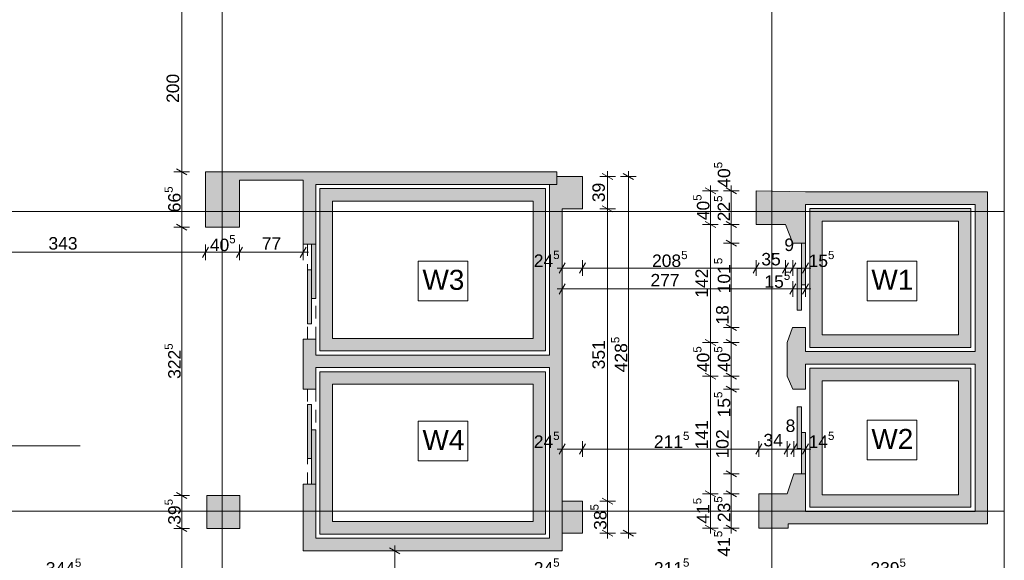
# Paper-space layout 'A-07 INWENTARYZACJA - PIĘTRO 4' of a CAD drawing. Header units: millimetres. Extents: x 0 to 500, y 0 to 350.
# Tile 9 of 13: x 224 to 342, y 122 to 187. Entities that reach past the tile are written whole.
import ezdxf
from ezdxf.xclip import XClip

# ---------------------------------------------------------------- set-up
doc = ezdxf.new("R2010")
doc.units = ezdxf.units.MM
doc.header["$MEASUREMENT"] = 0
doc.header["$XCLIPFRAME"] = 0
for name, pattern in [('ACAD_ISO03W100', [300, 120, -180]), ('DASHDOTX2', [1000, 500, -250, 0, -250]), ('Przer. długie kreski', [2.5, 1.5, -1]), ('PRZERYWANA_DU_A', [550, 350.0000000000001, -199.9999999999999])]:
    doc.linetypes.add(name, pattern=pattern)
for name, color, linetype, lineweight in [('0_Nr_pióra__2', 8, 'Continuous', 13), ('A_linie przekroju_Nr_pióra__1', 7, 'Continuous', 20), ('A_opis pomieszczeń_Nr_pióra__1', 7, 'Continuous', 20), ('A_winda_Nr_pióra__1', 7, 'Continuous', 20), ('A_wymiary_Nr_pióra__1', 7, 'Continuous', 20), ('A_wymiary_Nr_pióra__2', 8, 'Continuous', 13), ('A_ściany_Nr_pióra__1', 7, 'Continuous', 20), ('Drzwi Archicad_Nr_pióra__1', 7, 'Continuous', 20)]:
    doc.layers.add(name, color=color, linetype=linetype, lineweight=lineweight)
doc.layers.add('A_osie_Nr_pióra__16', color=7, linetype='Continuous', lineweight=5, true_color=0x0f0f0f)
for name, color, linetype in [('A_podrys', 7, 'Continuous'), ('A_winda', 7, 'Continuous'), ('A_ściany', 7, 'Continuous')]:
    doc.layers.add(name, color=color, linetype=linetype)
doc.styles.add('STYL_AUTOMATYCZNY_1', font='arial.ttf')
doc.styles.add('STYL_AUTOMATYCZNY_4', font='arial.ttf')

# ---------------------------------------------------------------- blocks, each defined once
blk = doc.blocks.new('Rysunek_1_1', base_point=(-1526.982823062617, -281.1000391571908))
at = {"layer": 'A_winda', "linetype": 'Continuous', "lineweight": 0, "true_color": 0xfdfdfd}
h = blk.add_hatch(color=7, dxfattribs=at)
h.paths.add_polyline_path([(260.0392859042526, 166.7247949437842), (260.0392859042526, 147.2247949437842), (287.1285108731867, 147.2247949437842), (287.1285108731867, 166.7247949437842)])
h.paths.add_polyline_path([(285.6285108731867, 165.2247949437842), (285.6285108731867, 148.7247949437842), (261.5392859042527, 148.7247949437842), (261.5392859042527, 165.2247949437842)], flags=0)
h = blk.add_hatch(color=7, dxfattribs=at)
h.paths.add_polyline_path([(318.8485108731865, 164.3247949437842), (318.8485108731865, 147.6502949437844), (338.2085108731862, 147.6502949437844), (338.2085108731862, 164.3247949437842)])
h.paths.add_polyline_path([(336.7085108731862, 162.8247949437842), (336.7085108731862, 149.1502949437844), (320.3485108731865, 149.1502949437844), (320.3485108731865, 162.8247949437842)], flags=0)
for points in [[(259.0392859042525, 153.5347949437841), (259.5392859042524, 153.5347949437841), (259.5392859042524, 160.0347949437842), (259.0392859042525, 160.0347949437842)], [(317.8485108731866, 155.1734167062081), (318.3485108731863, 155.1734167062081), (318.3485108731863, 160.1734167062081), (317.8485108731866, 160.1734167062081)], [(258.5392859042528, 150.4753576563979), (259.0392859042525, 150.4753576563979), (259.0392859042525, 156.975357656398), (258.5392859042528, 156.975357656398)], [(317.3485108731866, 152.1139794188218), (317.8485108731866, 152.1139794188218), (317.8485108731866, 157.1139794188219), (317.3485108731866, 157.1139794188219)], [(258.5392859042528, 140.7942322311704), (258.5392859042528, 134.2942322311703), (259.0392859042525, 134.2942322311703), (259.0392859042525, 140.7942322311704)], [(317.3485108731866, 140.5018708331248), (317.3485108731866, 135.5018708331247), (317.8485108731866, 135.5018708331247), (317.8485108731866, 140.5018708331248)], [(259.0392859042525, 137.7347949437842), (259.0392859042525, 131.2347949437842), (259.5392859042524, 131.2347949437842), (259.5392859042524, 137.7347949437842)], [(317.8485108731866, 137.4424335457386), (317.8485108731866, 132.4424335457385), (318.3485108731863, 132.4424335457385), (318.3485108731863, 137.4424335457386)]]:
    blk.add_hatch(color=7, dxfattribs=at).paths.add_polyline_path(points)
h = blk.add_hatch(color=7, dxfattribs=at)
h.paths.add_polyline_path([(260.0392859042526, 144.7247949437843), (260.0392859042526, 125.2247949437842), (287.1285108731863, 125.2247949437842), (287.1285108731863, 144.7247949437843)])
h.paths.add_polyline_path([(285.6285108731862, 143.2247949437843), (285.6285108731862, 126.7247949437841), (261.5392859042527, 126.7247949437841), (261.5392859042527, 143.2247949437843)], flags=0)
h = blk.add_hatch(color=7, dxfattribs=at)
h.paths.add_polyline_path([(338.2085108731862, 145.1502949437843), (318.8485108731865, 145.1502949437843), (318.8485108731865, 128.4427949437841), (338.2085108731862, 128.4427949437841)])
h.paths.add_polyline_path([(336.7085108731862, 143.6502949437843), (336.7085108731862, 129.9427949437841), (320.3485108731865, 129.9427949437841), (320.3485108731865, 143.6502949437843)], flags=0)
at = {"layer": 'A_ściany', "linetype": 'Continuous', "lineweight": 0, "true_color": 0x000000}
for points in [[(250.3642859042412, 168.7247949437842), (246.3142859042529, 168.7247949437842), (246.3142859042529, 162.0747949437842), (250.3642859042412, 162.0747949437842)], [(258.0392859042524, 168.7247949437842), (250.3642859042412, 168.7247949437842), (250.3642859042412, 167.7247949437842), (258.0392859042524, 167.7247949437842)], [(259.5392858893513, 167.2247949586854), (258.0392859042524, 168.7247949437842), (258.0392859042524, 160.0347951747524), (259.5392858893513, 160.0347951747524)], [(259.5392859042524, 167.2247949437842), (288.4985108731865, 167.2247949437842), (288.4985108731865, 168.7247949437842), (258.0392859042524, 168.7247949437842)], [(291.5785108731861, 164.2847949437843), (291.5785108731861, 168.1847949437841), (288.4945949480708, 168.1847949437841), (288.4945949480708, 167.2247949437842), (287.6185108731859, 167.2247949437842), (287.6185108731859, 164.2847949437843)], [(318.3485107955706, 166.3247947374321), (312.4285108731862, 166.4647949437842), (312.4285108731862, 162.4247948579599), (315.9285105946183, 162.4247948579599), (316.8085109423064, 160.1734171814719), (318.3485107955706, 160.1734171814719)], [(340.2085108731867, 166.3247949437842), (318.3485108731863, 166.3247949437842), (318.348510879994, 164.8247949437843), (340.2085108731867, 164.8247949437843)], [(340.2085108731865, 126.4427949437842), (340.2085108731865, 164.8247949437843), (338.7085108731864, 164.8247949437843), (338.7085108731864, 127.9427949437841)], [(289.118510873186, 123.2247949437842), (289.118510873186, 164.2847949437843), (287.6185108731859, 164.2847949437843), (287.6185108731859, 124.7247949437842)], [(316.1559414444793, 144.178310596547), (316.7994868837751, 142.6424331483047), (318.3485112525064, 142.6424331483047), (318.3485108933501, 150.023416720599), (316.7785107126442, 150.023416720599), (316.1559414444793, 148.2283105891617)], [(258.0392859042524, 148.6347951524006), (258.0392859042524, 142.6347950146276), (259.5392857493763, 142.6347950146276), (259.5392857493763, 148.6347951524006)], [(259.5392859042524, 145.2247949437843), (287.6185108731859, 145.2247949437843), (287.6185108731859, 146.7247949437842), (259.5392859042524, 146.7247949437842)], [(318.3485109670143, 145.6502949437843), (338.7085108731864, 145.6502949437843), (338.7085108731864, 147.1502949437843), (318.3485109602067, 147.1502949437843)], [(316.1285108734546, 130.0708607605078), (312.7385110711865, 130.0708607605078), (312.7385110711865, 125.920860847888), (316.2374257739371, 125.920860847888), (316.2374257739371, 126.4427944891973), (318.3485108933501, 126.4427944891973), (318.3485112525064, 132.4424334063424), (316.9194864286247, 132.4424334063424)], [(258.0392859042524, 123.2247949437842), (259.5392857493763, 124.724794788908), (259.5392857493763, 131.2347949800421), (258.0392859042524, 131.2347949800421)], [(250.4242859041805, 129.8447949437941), (246.4442859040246, 129.8447949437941), (246.4442859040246, 125.894794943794), (250.4242859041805, 125.894794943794)], [(291.568510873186, 125.3247949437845), (291.568510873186, 129.1747949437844), (289.118510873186, 129.1747949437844), (289.118510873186, 125.3247949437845)], [(318.3485110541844, 126.4427949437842), (340.2085108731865, 126.4427949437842), (338.7085108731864, 127.9427949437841), (318.3485110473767, 127.9427949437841)], [(287.6185108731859, 124.7247949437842), (259.5392859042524, 124.7247949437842), (258.0392859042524, 123.2247949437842), (289.118510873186, 123.2247949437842)]]:
    blk.add_hatch(color=18, dxfattribs=at).paths.add_polyline_path(points)
at = {"layer": '0_Nr_pióra__2', "color": 8, "linetype": 'PRZERYWANA_DU_A', "lineweight": 13, "flags": 128}
blk.add_lwpolyline([(342.2085108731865, 97.97479494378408), (342.2085108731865, 192.974794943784)], dxfattribs=at)
at = {"layer": 'A_linie przekroju_Nr_pióra__1', "color": 7, "linetype": 'ACAD_ISO03W100', "lineweight": 20}
blk.add_line((111.2422839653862, 135.807496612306), (342.2085123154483, 135.807496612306), dxfattribs=at)
at = {"layer": 'A_opis pomieszczeń_Nr_pióra__1', "color": 7, "linetype": 'Continuous', "lineweight": 20}
for p, q in [((277.7874092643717, 158.0162800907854), (271.8504632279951, 158.0162800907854)), ((271.8504632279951, 158.0162800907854), (271.8504632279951, 153.2449978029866)), ((277.7874092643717, 153.2449978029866), (277.7874092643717, 158.0162800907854)), ((331.6862517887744, 158.0162763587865), (325.7493094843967, 158.0162763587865)), ((325.7493094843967, 158.0162763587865), (325.7493094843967, 153.2449978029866)), ((331.6862517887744, 153.2449978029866), (331.6862517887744, 158.0162763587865)), ((271.8504632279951, 153.2449978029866), (277.7874092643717, 153.2449978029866)), ((325.7493094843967, 153.2449978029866), (331.6862517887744, 153.2449978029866)), ((277.7874092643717, 138.7834794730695), (271.8504632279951, 138.7834794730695)), ((271.8504632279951, 138.7834794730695), (271.8504632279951, 134.0121971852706)), ((277.7874092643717, 134.0121971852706), (277.7874092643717, 138.7834794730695)), ((331.6862517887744, 138.9012203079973), (325.7493094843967, 138.9012203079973)), ((325.7493094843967, 138.9012203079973), (325.7493094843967, 134.1299417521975)), ((331.6862517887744, 134.1299417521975), (331.6862517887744, 138.9012203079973)), ((271.8504632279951, 134.0121971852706), (277.7874092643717, 134.0121971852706)), ((325.7493094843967, 134.1299417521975), (331.6862517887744, 134.1299417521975))]:
    blk.add_line(p, q, dxfattribs=at)
at = {"layer": 'A_osie_Nr_pióra__16', "color": 250, "linetype": 'DASHDOTX2', "lineweight": 5, "true_color": 0x0f0f0f}
for p, q in [((248.314287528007, 247.4327695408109), (248.314287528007, 97.9747955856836)), ((314.3142871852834, 247.4327695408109), (314.3142871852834, 97.9747955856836)), ((342.2085099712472, 163.9747924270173), (118.0096184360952, 163.9747924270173)), ((342.2085099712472, 127.974798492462), (118.0096184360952, 127.974798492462))]:
    blk.add_line(p, q, dxfattribs=at)
at = {"layer": 'A_winda_Nr_pióra__1', "color": 7, "linetype": 'Przer. długie kreski', "lineweight": 20}
for p, q in [((258.5392850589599, 148.634796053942), (258.5392850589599, 160.0347951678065)), ((259.5392853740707, 148.634796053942), (259.5392853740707, 159.634795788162)), ((258.5392850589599, 142.6347941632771), (258.5392850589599, 131.2347950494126)), ((259.5392853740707, 142.6347941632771), (259.5392853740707, 131.6347944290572))]:
    blk.add_line(p, q, dxfattribs=at)
at = {"layer": 'A_winda_Nr_pióra__1', "color": 7, "linetype": 'PRZERYWANA_DU_A', "lineweight": 20, "flags": 128}
for points in [[(260.0392859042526, 166.7247949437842), (287.1285108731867, 166.7247949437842), (287.1285108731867, 147.2247949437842), (260.0392859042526, 147.2247949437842)], [(285.6285108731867, 165.2247949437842), (285.6285108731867, 148.7247949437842), (261.5392859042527, 148.7247949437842), (261.5392859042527, 165.2247949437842)], [(318.8485108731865, 164.3247949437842), (338.2085108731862, 164.3247949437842), (338.2085108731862, 147.6502949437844), (318.8485108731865, 147.6502949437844)], [(336.7085108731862, 162.8247949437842), (336.7085108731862, 149.1502949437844), (320.3485108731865, 149.1502949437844), (320.3485108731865, 162.8247949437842)], [(260.0392859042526, 144.7247949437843), (287.1285108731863, 144.7247949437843), (287.1285108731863, 125.2247949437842), (260.0392859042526, 125.2247949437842)], [(338.2085108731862, 145.1502949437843), (318.8485108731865, 145.1502949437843), (318.8485108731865, 128.4427949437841), (338.2085108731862, 128.4427949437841)], [(285.6285108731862, 143.2247949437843), (285.6285108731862, 126.7247949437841), (261.5392859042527, 126.7247949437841), (261.5392859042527, 143.2247949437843)], [(336.7085108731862, 143.6502949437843), (336.7085108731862, 129.9427949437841), (320.3485108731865, 129.9427949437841), (320.3485108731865, 143.6502949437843)]]:
    blk.add_lwpolyline(points, close=True, dxfattribs=at)
at = {"layer": 'A_winda_Nr_pióra__1', "color": 7, "linetype": 'Continuous', "lineweight": 20, "flags": 128}
for points in [[(259.0392859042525, 153.5347949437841), (259.0392859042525, 160.0347949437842), (259.5392859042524, 160.0347949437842), (259.5392859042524, 153.5347949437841)], [(317.8485108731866, 155.1734167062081), (317.8485108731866, 160.1734167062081), (318.3485108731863, 160.1734167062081), (318.3485108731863, 155.1734167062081)], [(258.5392859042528, 150.4753576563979), (258.5392859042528, 156.975357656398), (259.0392859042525, 156.975357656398), (259.0392859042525, 150.4753576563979)], [(317.3485108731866, 152.1139794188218), (317.3485108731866, 157.1139794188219), (317.8485108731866, 157.1139794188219), (317.8485108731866, 152.1139794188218)], [(258.5392859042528, 140.7942322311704), (258.5392859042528, 134.2942322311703), (259.0392859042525, 134.2942322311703), (259.0392859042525, 140.7942322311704)], [(317.3485108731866, 140.5018708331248), (317.3485108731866, 135.5018708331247), (317.8485108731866, 135.5018708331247), (317.8485108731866, 140.5018708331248)], [(259.0392859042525, 137.7347949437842), (259.0392859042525, 131.2347949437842), (259.5392859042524, 131.2347949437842), (259.5392859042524, 137.7347949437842)], [(317.8485108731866, 137.4424335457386), (317.8485108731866, 132.4424335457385), (318.3485108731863, 132.4424335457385), (318.3485108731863, 137.4424335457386)]]:
    blk.add_lwpolyline(points, close=True, dxfattribs=at)
at = {"layer": 'A_wymiary_Nr_pióra__1', "color": 7, "linetype": 'Continuous', "lineweight": 20}
for p, q in [((242.8192844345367, 169.0856390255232), (244.0692876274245, 168.3639525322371)), ((295.1935120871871, 167.8239509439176), (293.9435126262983, 168.5456374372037)), ((297.6935110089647, 167.8239509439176), (296.4435115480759, 168.5456374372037)), ((307.5535119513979, 166.1039509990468), (306.3035124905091, 166.825637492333)), ((310.0535108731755, 166.1039509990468), (308.8035114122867, 166.825637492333)), ((293.9435126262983, 164.6456388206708), (295.1935120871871, 163.9239523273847)), ((242.8192844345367, 162.4356386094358), (244.0692876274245, 161.7139521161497)), ((306.3035124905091, 162.7856403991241), (307.5535119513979, 162.063950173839)), ((308.8035114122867, 162.7856403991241), (310.0535108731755, 162.063950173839)), ((246.6751297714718, 159.6997960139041), (245.9534432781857, 158.4497965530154)), ((250.7251286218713, 159.6997960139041), (250.0034421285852, 158.4497965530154)), ((257.6784435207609, 158.4497965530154), (258.400130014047, 159.6997960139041)), ((308.8035114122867, 160.5342597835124), (310.0535108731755, 159.8125732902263)), ((289.4793551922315, 157.7984545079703), (288.7576686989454, 156.5484550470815)), ((291.9393545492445, 157.7984545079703), (291.2176680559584, 156.5484550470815)), ((312.7893534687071, 157.7984545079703), (312.067666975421, 156.5484550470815)), ((316.2893564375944, 157.7984545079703), (315.5676662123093, 156.5484550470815)), ((317.1693543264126, 157.7984545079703), (316.4476678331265, 156.5484550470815)), ((317.9876660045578, 156.5484550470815), (318.7093562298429, 157.7984545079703)), ((289.4793551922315, 155.2984518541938), (288.7576686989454, 154.048452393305)), ((317.1693543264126, 155.2984518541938), (316.4476678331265, 154.048452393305)), ((317.9876660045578, 154.048452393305), (318.7093562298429, 155.2984518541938)), ((308.8035114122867, 150.3842601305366), (310.0535108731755, 149.6625736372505)), ((306.3035124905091, 148.5891537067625), (307.5535119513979, 147.8674672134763)), ((308.8035114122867, 148.5891537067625), (310.0535108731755, 147.8674672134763)), ((306.3035124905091, 144.539154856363), (307.5535119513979, 143.8174683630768)), ((308.8035114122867, 144.539154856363), (310.0535108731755, 143.8174683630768)), ((308.8035114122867, 143.0032768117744), (310.0535108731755, 142.2815903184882)), ((289.4793551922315, 136.0674351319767), (288.7576686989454, 134.8174319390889)), ((291.9293527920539, 136.0674351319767), (291.2076662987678, 134.8174319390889)), ((313.0993556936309, 136.0674351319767), (312.3776654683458, 134.8174319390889)), ((316.4893542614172, 136.0674351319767), (315.7676677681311, 134.8174319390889)), ((317.280329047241, 136.0674351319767), (316.5586425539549, 134.8174319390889)), ((317.9876660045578, 134.8174319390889), (318.7093562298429, 136.0674351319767)), ((308.8035114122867, 132.8032758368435), (310.0535108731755, 132.0815893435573)), ((242.8192844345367, 130.205640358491), (244.0692876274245, 129.4839501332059)), ((306.3035124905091, 130.4317061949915), (307.5535119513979, 129.7100159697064)), ((308.8035114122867, 130.4317061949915), (310.0535108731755, 129.7100159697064)), ((293.9435126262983, 129.5356383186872), (295.1935120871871, 128.8139518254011)), ((242.8192844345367, 126.2556404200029), (244.0692876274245, 125.5339501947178)), ((293.9435126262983, 125.6856372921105), (295.1935120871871, 124.9639507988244)), ((296.4435115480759, 125.6856372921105), (297.6935110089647, 124.9639507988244)), ((306.3035124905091, 126.2817047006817), (307.5535119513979, 125.5600182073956)), ((308.8035114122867, 126.2817047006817), (310.0535108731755, 125.5600182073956)), ((269.637451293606, 122.8639512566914), (268.3874518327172, 123.5856377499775))]:
    blk.add_line(p, q, dxfattribs=at)
at = {"layer": 'A_wymiary_Nr_pióra__2', "color": 8, "linetype": 'Continuous', "lineweight": 13}
for p, q in [((243.4442860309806, 168.7247957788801), (243.4442860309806, 188.7247946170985)), ((244.3817865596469, 168.7247957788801), (242.5067855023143, 168.7247957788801)), ((243.4442860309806, 162.0747953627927), (243.4442860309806, 168.7247957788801)), ((295.5060110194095, 168.1847941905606), (293.6310099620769, 168.1847941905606)), ((294.5685104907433, 168.1847941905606), (294.5685104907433, 168.7960433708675)), ((294.5685104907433, 164.2847955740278), (294.5685104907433, 168.1847941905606)), ((298.0060099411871, 168.1847941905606), (296.1310126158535, 168.1847941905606)), ((297.0685094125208, 168.1847941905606), (297.0685094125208, 168.7960433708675)), ((297.0685094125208, 125.3247940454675), (297.0685094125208, 168.1847941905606)), ((306.928510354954, 166.4647942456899), (306.928510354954, 167.0760434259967)), ((309.4285092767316, 166.4647942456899), (309.4285092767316, 167.0760434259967)), ((307.8660108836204, 166.4647942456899), (305.9910098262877, 166.4647942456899)), ((306.928510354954, 162.4247934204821), (306.928510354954, 166.4647942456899)), ((310.3660098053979, 166.4647942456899), (308.4910124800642, 166.4647942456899)), ((309.4285092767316, 162.4247934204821), (309.4285092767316, 166.4647942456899)), ((295.5060110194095, 164.2847955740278), (293.6310099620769, 164.2847955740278)), ((294.5685104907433, 129.1747950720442), (294.5685104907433, 164.2847955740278)), ((244.3817865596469, 162.0747953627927), (242.5067855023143, 162.0747953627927)), ((243.4442860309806, 129.8447933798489), (243.4442860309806, 162.0747953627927)), ((307.8660108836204, 162.4247934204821), (305.9910098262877, 162.4247934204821)), ((306.928510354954, 148.2283104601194), (306.928510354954, 162.4247934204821)), ((310.3660098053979, 162.4247934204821), (308.4910124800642, 162.4247934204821)), ((309.4285092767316, 160.1734165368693), (309.4285092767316, 162.4247934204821)), ((246.3142865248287, 158.137293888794), (246.3142865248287, 160.0122949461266)), ((250.3642853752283, 158.137293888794), (250.3642853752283, 160.0122949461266)), ((258.039286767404, 158.137293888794), (258.039286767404, 160.0122949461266)), ((310.3660098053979, 160.1734165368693), (308.4910124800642, 160.1734165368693)), ((309.4285092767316, 150.0234168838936), (309.4285092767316, 160.1734165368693)), ((211.9942867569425, 159.0747944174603), (246.3142865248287, 159.0747944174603)), ((246.3142865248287, 159.0747944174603), (250.3642853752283, 159.0747944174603)), ((250.3642853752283, 159.0747944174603), (258.039286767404, 159.0747944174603)), ((258.039286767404, 159.0747944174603), (258.6505359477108, 159.0747944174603)), ((289.1185119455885, 156.2359523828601), (289.1185119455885, 158.1109534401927)), ((291.5785113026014, 156.2359523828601), (291.5785113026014, 158.1109534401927)), ((312.428510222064, 156.2359523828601), (312.428510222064, 158.1109534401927)), ((315.9285094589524, 156.2359523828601), (315.9285094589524, 158.1109534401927)), ((316.8085110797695, 156.2359523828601), (316.8085110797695, 158.1109534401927)), ((318.3485092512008, 156.2359523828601), (318.3485092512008, 158.1109534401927)), ((288.5072590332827, 157.1734529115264), (289.1185119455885, 157.1734529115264)), ((289.1185119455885, 157.1734529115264), (291.5785113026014, 157.1734529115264)), ((291.5785113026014, 157.1734529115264), (312.428510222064, 157.1734529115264)), ((312.428510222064, 157.1734529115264), (315.9285094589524, 157.1734529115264)), ((315.9285094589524, 157.1734529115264), (316.8085110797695, 157.1734529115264)), ((316.8085110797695, 157.1734529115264), (318.3485092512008, 157.1734529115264)), ((318.3485092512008, 157.1734529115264), (318.9597621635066, 157.1734529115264)), ((289.1185119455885, 153.7359534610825), (289.1185119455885, 155.6109545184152)), ((316.8085110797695, 153.7359534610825), (316.8085110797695, 155.6109545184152)), ((318.3485092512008, 153.7359534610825), (318.3485092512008, 155.6109545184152)), ((288.5072590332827, 154.6734539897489), (289.1185119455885, 154.6734539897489)), ((289.1185119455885, 154.6734539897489), (316.8085110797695, 154.6734539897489)), ((316.8085110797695, 154.6734539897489), (318.3485092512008, 154.6734539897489)), ((318.3485092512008, 154.6734539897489), (318.9597621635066, 154.6734539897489)), ((310.3660098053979, 150.0234168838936), (308.4910124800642, 150.0234168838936)), ((309.4285092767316, 148.2283104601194), (309.4285092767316, 150.0234168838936)), ((307.8660108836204, 148.2283104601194), (305.9910098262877, 148.2283104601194)), ((306.928510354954, 144.1783116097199), (306.928510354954, 148.2283104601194)), ((310.3660098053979, 148.2283104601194), (308.4910124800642, 148.2283104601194)), ((309.4285092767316, 144.1783116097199), (309.4285092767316, 148.2283104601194)), ((307.8660108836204, 144.1783116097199), (305.9910098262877, 144.1783116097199)), ((306.928510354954, 130.0708592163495), (306.928510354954, 144.1783116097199)), ((310.3660098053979, 144.1783116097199), (308.4910124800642, 144.1783116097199)), ((309.4285092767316, 142.6424335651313), (309.4285092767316, 144.1783116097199)), ((310.3660098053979, 142.6424335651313), (308.4910124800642, 142.6424335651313)), ((309.4285092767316, 132.4424325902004), (309.4285092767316, 142.6424335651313)), ((289.1185119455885, 134.5049330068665), (289.1185119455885, 136.3799340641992)), ((291.5685095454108, 134.5049330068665), (291.5685095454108, 136.3799340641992)), ((312.7385124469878, 134.5049330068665), (312.7385124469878, 136.3799340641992)), ((316.1285110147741, 134.5049330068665), (316.1285110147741, 136.3799340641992)), ((316.9194858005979, 134.5049330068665), (316.9194858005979, 136.3799340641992)), ((318.3485092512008, 134.5049330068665), (318.3485092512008, 136.3799340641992)), ((288.5072590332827, 135.4424335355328), (289.1185119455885, 135.4424335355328)), ((289.1185119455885, 135.4424335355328), (291.5685095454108, 135.4424335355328)), ((291.5685095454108, 135.4424335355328), (312.7385124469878, 135.4424335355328)), ((312.7385124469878, 135.4424335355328), (316.1285110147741, 135.4424335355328)), ((316.1285110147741, 135.4424335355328), (316.9194858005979, 135.4424335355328)), ((316.9194858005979, 135.4424335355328), (318.3485092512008, 135.4424335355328)), ((318.3485092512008, 135.4424335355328), (318.9597621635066, 135.4424335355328)), ((310.3660098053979, 132.4424325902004), (308.4910124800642, 132.4424325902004)), ((309.4285092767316, 130.0708592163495), (309.4285092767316, 132.4424325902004)), ((307.8660108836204, 130.0708592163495), (305.9910098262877, 130.0708592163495)), ((306.928510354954, 125.9208614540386), (306.928510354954, 130.0708592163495)), ((310.3660098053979, 130.0708592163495), (308.4910124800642, 130.0708592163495)), ((309.4285092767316, 125.9208614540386), (309.4285092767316, 130.0708592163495)), ((244.3817865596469, 129.8447933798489), (242.5067855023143, 129.8447933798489)), ((243.4442860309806, 125.8947934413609), (243.4442860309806, 129.8447933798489)), ((295.5060110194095, 129.1747950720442), (293.6310099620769, 129.1747950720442)), ((294.5685104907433, 125.3247940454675), (294.5685104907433, 129.1747950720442)), ((244.3817865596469, 125.8947934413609), (242.5067855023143, 125.8947934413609)), ((243.4442860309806, 103.2247956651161), (243.4442860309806, 125.8947934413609)), ((295.5060110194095, 125.3247940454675), (293.6310099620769, 125.3247940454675)), ((294.5685104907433, 124.7135448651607), (294.5685104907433, 125.3247940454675)), ((298.0060099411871, 125.3247940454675), (296.1310126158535, 125.3247940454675)), ((297.0685094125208, 124.7135448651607), (297.0685094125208, 125.3247940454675)), ((307.8660108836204, 125.9208614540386), (305.9910098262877, 125.9208614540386)), ((306.928510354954, 125.3096122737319), (306.928510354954, 125.9208614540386)), ((310.3660098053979, 125.9208614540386), (308.4910124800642, 125.9208614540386)), ((309.4285092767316, 125.3096122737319), (309.4285092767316, 125.9208614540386)), ((269.9499539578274, 123.2247945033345), (268.0749529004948, 123.2247945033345)), ((269.0124534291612, 123.2247945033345), (269.0124534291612, 123.8360436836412)), ((269.0124534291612, 103.2247956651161), (269.0124534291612, 123.2247945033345))]:
    blk.add_line(p, q, dxfattribs=at)
at = {"layer": 'A_ściany_Nr_pióra__1', "color": 7, "linetype": 'Continuous', "lineweight": 20}
for p, q in [((258.039286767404, 160.0347951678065), (259.5392853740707, 160.0347951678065)), ((318.3485092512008, 160.1734165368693), (316.8085110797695, 160.1734165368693)), ((316.7785095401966, 150.0234168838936), (318.3485092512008, 150.0234168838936)), ((258.039286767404, 148.634796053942), (259.5392853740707, 148.634796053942)), ((259.5392853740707, 142.6347941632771), (258.039286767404, 142.6347941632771)), ((318.3485129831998, 142.6424335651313), (316.7994871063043, 142.6424335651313)), ((316.9194858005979, 132.4424325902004), (318.3485129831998, 132.4424325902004)), ((259.5392853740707, 131.2347950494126), (258.039286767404, 131.2347950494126))]:
    blk.add_line(p, q, dxfattribs=at)
at = {"layer": 'A_ściany_Nr_pióra__1', "color": 7, "linetype": 'Continuous', "lineweight": 20, "flags": 128}
for points in [[(250.3642859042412, 168.7247949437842), (246.3142859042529, 168.7247949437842)], [(246.3142859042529, 168.7247949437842), (246.3142859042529, 162.0747949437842)], [(258.0392859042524, 168.7247949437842), (250.3642859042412, 168.7247949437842)], [(288.4985108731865, 168.7247949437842), (258.0392859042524, 168.7247949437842)], [(291.5785108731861, 168.1847949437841), (288.4945949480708, 168.1847949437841)], [(288.4945949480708, 168.1847949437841), (288.4945949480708, 167.2247949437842)], [(288.4985108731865, 167.2247949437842), (288.4985108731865, 168.7247949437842)], [(291.5785108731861, 164.2847949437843), (291.5785108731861, 168.1847949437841)], [(250.3642859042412, 167.7247949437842), (258.0392859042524, 167.7247949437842)], [(250.3642859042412, 162.0747949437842), (250.3642859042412, 167.7247949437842)], [(258.0392859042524, 167.7247949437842), (258.0392859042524, 160.0347951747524)], [(259.5392859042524, 160.0347948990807), (259.5392859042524, 167.2247949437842)], [(259.5392859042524, 167.2247949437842), (288.4985108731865, 167.2247949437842)], [(288.4945949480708, 167.2247949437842), (287.6185108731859, 167.2247949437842)], [(287.6185108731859, 167.2247949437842), (287.6185108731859, 164.2847949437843)], [(318.3485108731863, 166.3247949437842), (312.4285108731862, 166.4647949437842)], [(312.4285108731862, 166.4647949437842), (312.4285108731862, 162.4247949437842)], [(340.2085108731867, 166.3247949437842), (318.3485108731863, 166.3247949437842)], [(340.2085108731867, 164.8247949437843), (340.2085108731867, 166.3247949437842)], [(318.348510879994, 164.8247949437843), (338.7085108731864, 164.8247949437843)], [(318.3485109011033, 160.1734168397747), (318.348510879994, 164.8247949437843)], [(338.7085108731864, 164.8247949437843), (338.7085108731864, 147.1502949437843)], [(340.2085108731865, 126.4427949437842), (340.2085108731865, 164.8247949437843)], [(287.6185108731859, 164.2847949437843), (287.6185108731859, 146.7247949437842)], [(289.118510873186, 123.2247949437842), (289.118510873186, 164.2847949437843)], [(289.118510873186, 164.2847949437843), (291.5785108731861, 164.2847949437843)], [(246.3142859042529, 162.0747949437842), (250.3642859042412, 162.0747949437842)], [(312.4285108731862, 162.4247949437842), (315.9285108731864, 162.4247949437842)], [(315.9285108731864, 162.4247949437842), (316.808510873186, 160.1734167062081)], [(316.7785109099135, 150.0234166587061), (316.1559412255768, 148.2283102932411)], [(318.3485109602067, 147.1502949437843), (318.3485109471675, 150.0234166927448)], [(258.0392859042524, 148.6347951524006), (258.0392859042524, 142.6347952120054)], [(259.5392859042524, 146.7247949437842), (259.5392859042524, 148.634794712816)], [(316.1559412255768, 148.2283102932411), (316.1559412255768, 144.1783102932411)], [(287.6185108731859, 146.7247949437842), (259.5392859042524, 146.7247949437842)], [(338.7085108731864, 147.1502949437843), (318.3485109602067, 147.1502949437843)], [(318.3485109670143, 145.6502949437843), (338.7085108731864, 145.6502949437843)], [(318.348510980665, 142.6424333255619), (318.3485109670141, 145.6502949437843)], [(338.7085108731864, 145.6502949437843), (338.7085108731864, 127.9427949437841)], [(259.5392859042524, 142.6347950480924), (259.5392859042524, 145.2247949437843)], [(259.5392859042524, 145.2247949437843), (287.6185108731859, 145.2247949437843)], [(287.6185108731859, 145.2247949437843), (287.6185108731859, 124.7247949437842)], [(316.1559412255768, 144.1783102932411), (316.7994868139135, 142.6424335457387)], [(316.9194868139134, 132.4424335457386), (316.1285108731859, 130.0708608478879)], [(318.3485110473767, 127.9427949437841), (318.3485110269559, 132.442433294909)], [(258.0392859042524, 131.2347951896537), (258.0392859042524, 123.2247949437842)], [(259.5392859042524, 124.7247949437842), (259.5392859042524, 131.2347948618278)], [(316.1285108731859, 130.0708608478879), (312.7385108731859, 130.0708608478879)], [(312.7385108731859, 130.0708608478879), (312.7385108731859, 125.920860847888)], [(250.4242859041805, 129.8447949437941), (246.4442859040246, 129.8447949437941)], [(246.4442859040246, 129.8447949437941), (246.4442859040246, 125.894794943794)], [(250.4242859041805, 125.894794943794), (250.4242859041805, 129.8447949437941)], [(291.568510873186, 129.1747949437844), (289.118510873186, 129.1747949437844)], [(289.118510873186, 129.1747949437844), (289.118510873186, 125.3247949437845)], [(291.568510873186, 125.3247949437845), (291.568510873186, 129.1747949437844)], [(338.7085108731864, 127.9427949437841), (318.3485110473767, 127.9427949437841)], [(246.4442859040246, 125.894794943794), (250.4242859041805, 125.894794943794)], [(289.118510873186, 125.3247949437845), (291.568510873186, 125.3247949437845)], [(312.7385108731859, 125.920860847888), (316.2374254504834, 125.920860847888)], [(316.2374254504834, 125.920860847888), (316.2374254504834, 126.4427949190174)], [(316.2374254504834, 126.4427949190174), (318.3485110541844, 126.4427949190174)], [(318.3485110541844, 126.4427949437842), (340.2085108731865, 126.4427949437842)], [(287.6185108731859, 124.7247949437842), (259.5392859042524, 124.7247949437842)], [(258.0392859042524, 123.2247949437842), (289.118510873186, 123.2247949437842)]]:
    blk.add_lwpolyline(points, dxfattribs=at)
at = {"layer": 'Drzwi Archicad_Nr_pióra__1', "color": 7, "linetype": 'Continuous', "lineweight": 20}
for p, q in [((258.039286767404, 160.0347951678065), (259.5392853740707, 160.0347951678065)), ((318.3485092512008, 160.1734165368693), (316.8085110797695, 160.1734165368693)), ((316.7785095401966, 150.0234168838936), (318.3485092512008, 150.0234168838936)), ((258.039286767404, 148.634796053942), (259.5392853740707, 148.634796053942)), ((259.5392853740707, 142.6347941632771), (258.039286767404, 142.6347941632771)), ((318.3485129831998, 142.6424335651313), (316.7994871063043, 142.6424335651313)), ((316.9194858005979, 132.4424325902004), (318.3485129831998, 132.4424325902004)), ((259.5392853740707, 131.2347950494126), (258.039286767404, 131.2347950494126))]:
    blk.add_line(p, q, dxfattribs=at)
at = {"layer": 'A_opis pomieszczeń_Nr_pióra__1', "color": 7, "linetype": 'Continuous', "lineweight": 20, "char_height": 2.399901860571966, "attachment_point": 4, "style": 'STYL_AUTOMATYCZNY_1'}
for s, insert in [('\\A1;{\\pql;\\fArial|b0|i0|c238|p0;\\W1.000000;W3}', (272.3504642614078, 155.7468880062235)), ('\\A1;{\\pql;\\fArial|b0|i0|c238|p0;\\W1.000000;W1}', (326.2493078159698, 155.7677781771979)), ('\\A1;{\\pql;\\fArial|b0|i0|c238|p0;\\W1.000000;W4}', (272.3504642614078, 136.5349793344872)), ('\\A1;{\\pql;\\fArial|b0|i0|c238|p0;\\W1.000000;W2}', (326.2493078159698, 136.6527213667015))]:
    blk.add_mtext(s, dxfattribs=dict(at, insert=insert))
at = {"layer": 'A_wymiary_Nr_pióra__1', "color": 7, "linetype": 'Continuous', "lineweight": 20, "char_height": 1.5, "attachment_point": 7, "rotation": 90, "style": 'STYL_AUTOMATYCZNY_4'}
for s, insert, width in [('\\A1;{\\pql;\\fArial|b0|i0|c238|p0;\\W1.000000;200}', (243.1442858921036, 177.0086674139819), 3.432255), ('\\A1;{\\pql;\\fArial|b0|i0|c238|p0;\\W1.000000;39}', (294.2685108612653, 165.0907074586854), 2.288175), ('\\A1;{\\pql;\\fArial|b0|i0|c238|p0;\\W1.000000;142}', (306.6285108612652, 153.6104250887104), 3.432255), ('\\A1;{\\pql;\\fArial|b0|i0|c238|p0;\\W1.000000;18}', (309.1285108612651, 150.3846667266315), 2.288175), ('\\A1;{\\pql;\\fArial|b0|i0|c238|p0;\\W1.000000;351}', (294.2685108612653, 145.013667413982), 3.432255), ('\\A1;{\\pql;\\fArial|b0|i0|c238|p0;\\W1.000000;141}', (306.6285108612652, 135.4084580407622), 3.432255), ('\\A1;{\\pql;\\fArial|b0|i0|c238|p0;\\W1.000000;102}', (309.1285108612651, 134.3046709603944), 3.432255)]:
    blk.add_mtext(s, dxfattribs=dict(at, insert=insert, width=width))
at = {"layer": 'A_wymiary_Nr_pióra__1', "color": 7, "linetype": 'Continuous', "lineweight": 20, "char_height": 1.5, "attachment_point": 7, "rotation": 90, "style": 'STYL_AUTOMATYCZNY_1'}
for s, insert in [('\\A1;{\\pql;\\fArial|b0|i0|c238|p0;\\W1.000000;40\\fArial|b0|i0|c238|p0;\\W1.000000;\\A1{\\H.66x;\\S5^  ;}}', (309.736205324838, 166.8260449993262)), ('\\A1;{\\pql;\\fArial|b0|i0|c238|p0;\\W1.000000;66\\fArial|b0|i0|c238|p0;\\W1.000000;\\A1{\\H.66x;\\S5^  ;}}', (243.7519803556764, 163.8781599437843)), ('\\A1;{\\pql;\\fArial|b0|i0|c238|p0;\\W1.000000;40\\fArial|b0|i0|c238|p0;\\W1.000000;\\A1{\\H.66x;\\S5^  ;}}', (307.2362053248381, 162.9231599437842)), ('\\A1;{\\pql;\\fArial|b0|i0|c238|p0;\\W1.000000;22\\fArial|b0|i0|c238|p0;\\W1.000000;\\A1{\\H.66x;\\S5^  ;}}', (309.7276673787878, 162.7860449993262)), ('\\A1;{\\pql;\\fArial|b0|i0|c238|p0;\\W1.000000;101\\fArial|b0|i0|c238|p0;\\W1.000000;\\A1{\\H.66x;\\S5^  ;}}', (309.736205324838, 154.1488242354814)), ('\\A1;{\\pql;\\fArial|b0|i0|c238|p0;\\W1.000000;322\\fArial|b0|i0|c238|p0;\\W1.000000;\\A1{\\H.66x;\\S5^  ;}}', (243.7529848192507, 143.8661149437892)), ('\\A1;{\\pql;\\fArial|b0|i0|c238|p0;\\W1.000000;428\\fArial|b0|i0|c238|p0;\\W1.000000;\\A1{\\H.66x;\\S5^  ;}}', (297.3762053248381, 144.6611149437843)), ('\\A1;{\\pql;\\fArial|b0|i0|c238|p0;\\W1.000000;40\\fArial|b0|i0|c238|p0;\\W1.000000;\\A1{\\H.66x;\\S5^  ;}}', (307.2362053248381, 144.6816752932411)), ('\\A1;{\\pql;\\fArial|b0|i0|c238|p0;\\W1.000000;40\\fArial|b0|i0|c238|p0;\\W1.000000;\\A1{\\H.66x;\\S5^  ;}}', (309.736205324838, 144.6816752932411)), ('\\A1;{\\pql;\\fArial|b0|i0|c238|p0;\\W1.000000;15\\fArial|b0|i0|c238|p0;\\W1.000000;\\A1{\\H.66x;\\S5^  ;}}', (309.736205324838, 139.2379134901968)), ('\\A1;{\\pql;\\fArial|b0|i0|c238|p0;\\W1.000000;39\\fArial|b0|i0|c238|p0;\\W1.000000;\\A1{\\H.66x;\\S5^  ;}}', (243.7529848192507, 126.348159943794)), ('\\A1;{\\pql;\\fArial|b0|i0|c238|p0;\\W1.000000;41\\fArial|b0|i0|c238|p0;\\W1.000000;\\A1{\\H.66x;\\S5^  ;}}', (307.2276673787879, 126.4742258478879)), ('\\A1;{\\pql;\\fArial|b0|i0|c238|p0;\\W1.000000;23\\fArial|b0|i0|c238|p0;\\W1.000000;\\A1{\\H.66x;\\S5^  ;}}', (309.7372097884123, 126.6663407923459)), ('\\A1;{\\pql;\\fArial|b0|i0|c238|p0;\\W1.000000;38\\fArial|b0|i0|c238|p0;\\W1.000000;\\A1{\\H.66x;\\S5^  ;}}', (294.8772097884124, 125.7281599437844)), ('\\A1;{\\pql;\\fArial|b0|i0|c238|p0;\\W1.000000;41\\fArial|b0|i0|c238|p0;\\W1.000000;\\A1{\\H.66x;\\S5^  ;}}', (309.7276673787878, 122.516340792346))]:
    blk.add_mtext(s, dxfattribs=dict(at, insert=insert))
at = {"layer": 'A_wymiary_Nr_pióra__1', "color": 7, "linetype": 'Continuous', "lineweight": 20, "char_height": 1.5, "attachment_point": 7, "style": 'STYL_AUTOMATYCZNY_1'}
for s, insert in [('\\A1;{\\pql;\\fArial|b0|i0|c238|p0;\\W1.000000;40\\fArial|b0|i0|c238|p0;\\W1.000000;\\A1{\\H.66x;\\S5^  ;}}', (246.817650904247, 158.7671004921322)), ('\\A1;{\\pql;\\fArial|b0|i0|c238|p0;\\W1.000000;24\\fArial|b0|i0|c238|p0;\\W1.000000;\\A1{\\H.66x;\\S5^  ;}}', (285.7139908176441, 156.8742969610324)), ('\\A1;{\\pql;\\fArial|b0|i0|c238|p0;\\W1.000000;208\\fArial|b0|i0|c238|p0;\\W1.000000;\\A1{\\H.66x;\\S5^  ;}}', (299.9098308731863, 156.8657590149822)), ('\\A1;{\\pql;\\fArial|b0|i0|c238|p0;\\W1.000000;15\\fArial|b0|i0|c238|p0;\\W1.000000;\\A1{\\H.66x;\\S5^  ;}}', (318.7097609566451, 156.8657590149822)), ('\\A1;{\\pql;\\fArial|b0|i0|c238|p0;\\W1.000000;15\\fArial|b0|i0|c238|p0;\\W1.000000;\\A1{\\H.66x;\\S5^  ;}}', (313.4039908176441, 154.3657590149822)), ('\\A1;{\\pql;\\fArial|b0|i0|c238|p0;\\W1.000000;24\\fArial|b0|i0|c238|p0;\\W1.000000;\\A1{\\H.66x;\\S5^  ;}}', (285.7139908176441, 135.1432767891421)), ('\\A1;{\\pql;\\fArial|b0|i0|c238|p0;\\W1.000000;211\\fArial|b0|i0|c238|p0;\\W1.000000;\\A1{\\H.66x;\\S5^  ;}}', (300.1361709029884, 135.1432767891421)), ('\\A1;{\\pql;\\fArial|b0|i0|c238|p0;\\W1.000000;14\\fArial|b0|i0|c238|p0;\\W1.000000;\\A1{\\H.66x;\\S5^  ;}}', (318.7097609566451, 135.1432767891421)), ('\\A1;{\\pql;\\fArial|b0|i0|c238|p0;\\W1.000000;344\\fArial|b0|i0|c238|p0;\\W1.000000;\\A1{\\H.66x;\\S5^  ;}}', (227.1256059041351, 119.9160960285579)), ('\\A1;{\\pql;\\fArial|b0|i0|c238|p0;\\W1.000000;24\\fArial|b0|i0|c238|p0;\\W1.000000;\\A1{\\H.66x;\\S5^  ;}}', (285.7139908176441, 119.9256384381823)), ('\\A1;{\\pql;\\fArial|b0|i0|c238|p0;\\W1.000000;211\\fArial|b0|i0|c238|p0;\\W1.000000;\\A1{\\H.66x;\\S5^  ;}}', (300.1361709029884, 119.9256384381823)), ('\\A1;{\\pql;\\fArial|b0|i0|c238|p0;\\W1.000000;239\\fArial|b0|i0|c238|p0;\\W1.000000;\\A1{\\H.66x;\\S5^  ;}}', (326.1292881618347, 119.9160960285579))]:
    blk.add_mtext(s, dxfattribs=dict(at, insert=insert))
at = {"layer": 'A_wymiary_Nr_pióra__1', "color": 7, "linetype": 'Continuous', "lineweight": 20, "char_height": 1.5, "attachment_point": 7, "style": 'STYL_AUTOMATYCZNY_4'}
for s, insert, width in [('\\A1;{\\pql;\\fArial|b0|i0|c238|p0;\\W1.000000;343}', (227.4381583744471, 159.3747949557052), 3.432255), ('\\A1;{\\pql;\\fArial|b0|i0|c238|p0;\\W1.000000;77}', (253.0576984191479, 159.3747949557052), 2.288175), ('\\A1;{\\pql;\\fArial|b0|i0|c238|p0;\\W1.000000;9}', (315.7964678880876, 159.1984535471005), 1.144086), ('\\A1;{\\pql;\\fArial|b0|i0|c238|p0;\\W1.000000;35}', (313.0344233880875, 157.4734534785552), 2.288175), ('\\A1;{\\pql;\\fArial|b0|i0|c238|p0;\\W1.000000;277}', (299.7257482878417, 154.9734534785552), 3.432255), ('\\A1;{\\pql;\\fArial|b0|i0|c238|p0;\\W1.000000;8}', (315.9519558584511, 137.4674333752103), 1.144086), ('\\A1;{\\pql;\\fArial|b0|i0|c238|p0;\\W1.000000;34}', (313.2894233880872, 135.742433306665), 2.288175)]:
    blk.add_mtext(s, dxfattribs=dict(at, insert=insert, width=width))

psp = doc.layouts.new('A-07 INWENTARYZACJA - PIĘTRO 4')

# ---------------------------------------------------------------- block references
at = {"layer": 'A_podrys', "color": 37, "linetype": 'Continuous', "lineweight": 5, "true_color": 0x656532}
ref = psp.add_blockref('Rysunek_1_1', (-1526.982823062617, -281.1000391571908), dxfattribs=at)
XClip(ref).set_block_clipping_path([(91.7585396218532, 97.97479494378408), (342.2085108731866, 306.7847949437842)])

doc.saveas('drawing.dxf')
